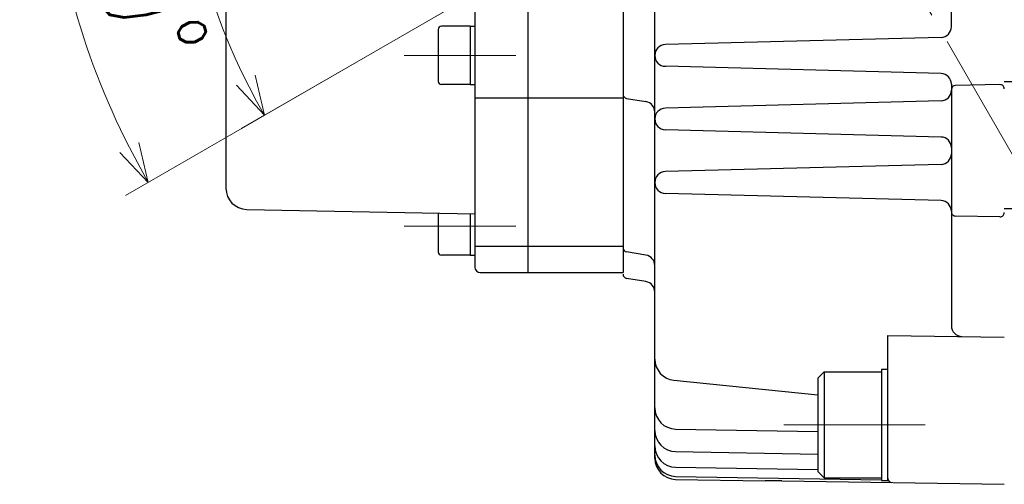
# Model space of a CAD drawing. Header units: millimetres. Extents: x 0 to 1071, y 0 to 742.
# Tile 13 of 128: x 420 to 513, y 161 to 204. Entities that reach past the tile are written whole.
import ezdxf

# ---------------------------------------------------------------- set-up
doc = ezdxf.new("R2010")
doc.units = ezdxf.units.MM
doc.header["$LTSCALE"] = 0.454724
doc.linetypes.add('CENTER', pattern=[50.8, 31.75, -6.35, 6.35, -6.35])
doc.layers.add('NoLayerName_001', color=7, linetype='Continuous')
doc.styles.get("Standard").update_dxf_attribs({"font": 'txt', "bigfont": 'extfont2'})
doc.dimstyles.get("Standard").update_dxf_attribs({"dimtxt": 2.5, "dimasz": 2.5, "dimexe": 1, "dimexo": 1, "dimtad": 1, "dimdec": 3, "dimzin": 0, "dimdsep": 46, "dimtxsty": 'Standard', "dimcen": 2.5, "dimadec": 3, "dimazin": 0, "dimtfac": 0.75, "dimtdec": 3, "dimtmove": 0, "dimatfit": 3, "dimfxl": 1, "dimarcsym": 0})

# ---------------------------------------------------------------- blocks, each defined once
blk = doc.blocks.new('DIM_0003')
at = {"color": 3, "linetype": 'Continuous', "lineweight": 13}
for points in [[(35.49, 37.611), (7.945, 21.708), (5.78, 20.458)], [(7.06, 25.487), (7.945, 21.708), (5.288, 24.538)]]:
    blk.add_lwpolyline(points, dxfattribs=at)
blk.add_arc((59.306, 51.361), 59.306, 300, 210, dxfattribs=at)
blk = doc.blocks.new('_OPEN30')
at = {"color": 0, "linetype": 'ByBlock', "lineweight": -2}
for p, q in [((-1, 0.267949), (0, 0)), ((0, 0), (-1, -0.267949)), ((0, 0), (-1, 0))]:
    blk.add_line(p, q, dxfattribs=at)
blk = doc.blocks.new('*D124')
at = {"layer": 'Defpoints', "color": 0}
for p in [(447.054, 225.099), (447.154, 225.099), (476.781, 215.099), (476.868, 215.149), (423.22, 212.6)]:
    blk.add_point(p, dxfattribs=at)
at = {"layer": 'NoLayerName_001', "color": 0, "linetype": 'Continuous', "lineweight": 13}
for p, q in [((444.554, 225.099), (419.627, 225.099)), ((474.616, 213.849), (429.605, 187.861))]:
    blk.add_line(p, q, dxfattribs=at)
blk.add_arc((494.102, 225.099), 71.975, 182.98553, 207.01447, dxfattribs=at)
at = {"layer": 'NoLayerName_001', "color": 0, "lineweight": 13, "xscale": 3.75, "yscale": 3.75, "zscale": 3.75}
for p, rotation in [((422.127, 225.099), 91.49276286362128), ((431.77, 189.111), 298.5072371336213)]:
    blk.add_blockref('_OPEN30', p, dxfattribs=dict(at, rotation=rotation))
at = {"layer": 'NoLayerName_001', "color": 0, "lineweight": 13, "insert": (431.326, 208.278), "char_height": 8.75, "attachment_point": 5, "rotation": 285}
blk.add_mtext('\\W0.8000;30%%d', dxfattribs=at)

msp = doc.modelspace()

# ---------------------------------------------------------------- linework, layer by layer
at = {"layer": 'NoLayerName_001', "color": 7, "linetype": 'Continuous', "lineweight": 25}
for p, q in [((439.102, 261.6374), (439.102, 188.5575)), ((462.602, 214.3988), (462.602, 181.0988)), ((467.602, 213.6488), (467.602, 180.5988)), ((476.602, 211.4218), (476.602, 180.5988)), ((479.602, 163.0642), (479.602, 211.2809)), ((507.602, 203.8061), (507.602, 210.6163)), ((462.152, 203.8471), (459.452, 203.8471)), ((462.152, 203.8471), (462.602, 203.8471)), ((462.152, 203.8471), (462.152, 198.3471)), ((459.152, 203.5471), (459.152, 198.6471)), ((506.6281, 202.8065), (480.6016, 202.125)), ((506.6281, 199.3911), (480.6016, 200.0726)), ((462.152, 198.3471), (459.452, 198.3471)), ((462.152, 198.3471), (462.602, 198.3471)), ((507.602, 198.3914), (507.602, 175.5606)), ((512.195, 198.3417), (507.995, 198.2684)), ((524.4079, 198.5988), (512.602, 198.5988)), ((462.602, 197.0988), (476.602, 197.0988)), ((476.9362, 197.0431), (478.7664, 196.738)), ((506.6281, 196.8065), (480.6016, 196.125)), ((506.6281, 193.3911), (480.6016, 194.0726)), ((506.6281, 190.8065), (480.6016, 190.125)), ((506.6281, 187.3911), (480.6016, 188.0726)), ((441.063, 186.5605), (462.602, 186.1404)), ((459.152, 186.2123), (459.152, 182.5304)), ((462.152, 186.1498), (462.152, 182.2304)), ((525.9905, 186.5988), (512.602, 186.5988)), ((512.195, 185.8559), (507.9936, 185.9292)), ((462.602, 183.0988), (476.602, 183.0988)), ((478.7664, 182.238), (476.9362, 182.5431)), ((462.152, 182.2304), (459.452, 182.2304)), ((462.152, 182.2304), (462.602, 182.2304)), ((463.102, 180.5988), (476.602, 180.5988)), ((478.7664, 179.738), (476.9362, 180.0431)), ((501.602, 160.959), (501.602, 174.6665)), ((501.6143, 174.6663), (512.602, 174.4999)), ((495.602, 171.209), (495.002, 170.609)), ((495.602, 171.209), (495.602, 161.209)), ((495.602, 171.209), (501.002, 171.209)), ((501.002, 171.459), (501.602, 171.459)), ((501.002, 171.459), (501.002, 160.959)), ((481.4011, 170.4269), (495.002, 169.0542)), ((495.002, 170.609), (495.002, 161.809)), ((481.5671, 165.813), (495.002, 165.5785)), ((481.5671, 163.6896), (495.002, 163.4551)), ((481.5671, 162.2174), (495.002, 161.9829)), ((495.602, 161.209), (495.002, 161.809)), ((481.5671, 161.3507), (501.002, 161.0115)), ((481.5671, 161.0645), (490.0052, 160.9172)), ((491.5868, 160.9172), (490.0052, 160.9172)), ((491.5868, 160.9172), (512.602, 160.5988)), ((495.602, 161.209), (501.002, 161.209)), ((501.002, 160.959), (501.602, 160.959))]:
    msp.add_line(p, q, dxfattribs=at)
at = {"layer": 'NoLayerName_001', "color": 4, "linetype": 'CENTER', "lineweight": 13}
for p, q in [((484.102, 242.4193), (525.7839, 170.224)), ((455.9455, 201.0971), (466.4723, 201.0971)), ((455.9455, 184.9804), (466.4723, 184.9804)), ((491.7955, 166.209), (505.1222, 166.209))]:
    msp.add_line(p, q, dxfattribs=at)
at = {"layer": 'NoLayerName_001', "color": 7, "linetype": 'Continuous', "lineweight": 25}
for centre, radius, start, end in [((459.452, 203.5471), 0.3, 90, 180), ((506.602, 203.8061), 1, 271.5, 0), ((480.6285, 201.0988), 1.0265, 91.5, 268.5), ((506.602, 198.3914), 1, 0, 88.5), ((459.452, 198.6471), 0.3, 180, 270), ((508.002, 197.8684), 0.4, 91, 180), ((512.202, 197.9417), 0.4, 0, 91), ((477.002, 197.4376), 0.4, 180, 260.537678), ((506.602, 197.8061), 1, 271.5, 0), ((478.602, 195.7517), 1, 0, 80.537678), ((480.6285, 195.0988), 1.0265, 91.5, 268.5), ((506.602, 192.3914), 1, 0, 88.5), ((506.602, 191.8061), 1, 271.5, 0), ((480.6285, 189.0988), 1.0265, 91.5, 268.5), ((441.102, 188.5601), 2, 180, 268.882671), ((506.602, 186.3914), 1, 0, 88.5), ((508.0006, 186.3292), 0.4, 177.451178, 269), ((512.202, 186.2558), 0.4, 269, 0), ((459.452, 182.5304), 0.3, 180, 270), ((477.002, 182.9376), 0.4, 180, 260.537678), ((478.602, 181.2517), 1, 0, 80.537678), ((463.102, 181.0988), 0.5, 180, 270), ((477.002, 180.4376), 0.4, 180, 260.537678), ((478.602, 178.7517), 1, 0, 80.537678), ((508.602, 175.5606), 1, 180, 269.131949), ((481.602, 172.4168), 2, 180, 264.236658), ((481.602, 167.8127), 2, 180, 269), ((481.602, 165.6893), 2, 180, 269), ((481.602, 164.2171), 2, 180, 269), ((481.602, 163.3504), 2, 180, 269), ((481.602, 163.0642), 2, 180, 269), ((502.002, 161.1594), 0.4, 180, 269.131949)]:
    msp.add_arc(centre, radius, start, end, dxfattribs=at)

# ---------------------------------------------------------------- block references
at = {"layer": 'NoLayerName_001', "color": 3, "linetype": 'Continuous', "lineweight": 13}
msp.add_blockref('DIM_0003', (434.796, 173.7383), dxfattribs=at)

# ---------------------------------------------------------------- dimensions: what is measured, and where the dimension line sits
dim = msp.add_angular_dim_2l(base=(423.220334, 212.600431), line1=((476.781453, 215.098774), (476.868055, 215.148774)), line2=((447.054321, 225.098774), (447.154321, 225.098774)), text='\\W0.8000;<>', dimstyle='Standard', override={"dimtxt": 8.75, "dimasz": 3.75, "dimexe": 2.5, "dimexo": 2.5, "dimgap": 2.5, "dimblk": 'OPEN30', "dimclrd": 0, "dimclre": 0, "dimclrt": 0, "dimazin": 2, "dimtp": 0, "dimtm": 0, "dimlwd": 13, "dimlwe": 13}, dxfattribs=at)
dim.commit()
dim.dimension.update_dxf_attribs({"geometry": '*D124', "text_midpoint": (424.579363, 206.47025), "dimtype": 162})

doc.saveas('drawing.dxf')
